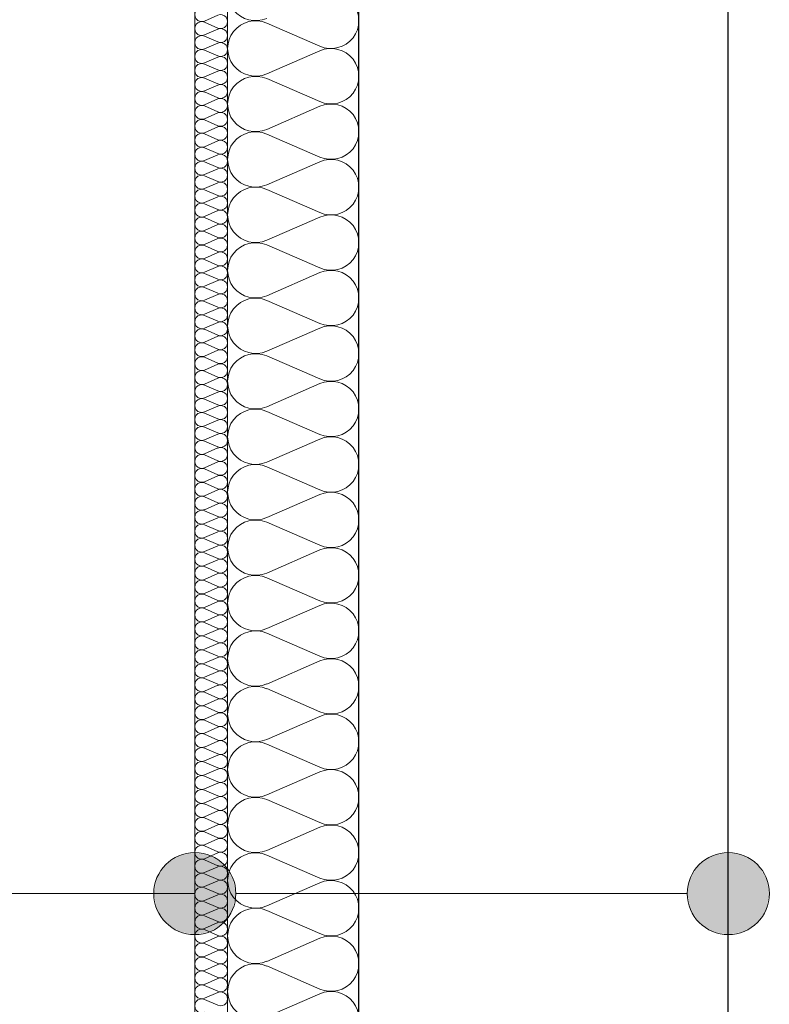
# Model space of a CAD drawing. Extents: x -438200 to -357500, y 15000 to 163871.
# Tile 45 of 148: x -430698 to -429785, y 80271 to 81470. Entities that reach past the tile are written whole.
import ezdxf

# ---------------------------------------------------------------- set-up
doc = ezdxf.new("R2010")
doc.units = 0
doc.header["$MEASUREMENT"] = 0
for name, color, linetype in [('#podkład', 252, 'Continuous'), ('Arch ocieplenie', 252, 'Continuous'), ('Arch opisy', 252, 'Continuous'), ('Inwent Izolacje', 252, 'Continuous')]:
    doc.layers.add(name, color=color, linetype=linetype)
for name, color, linetype, lineweight in [('Arch ocieplenie_Nr_Pióra__9', 252, 'Continuous', 13), ('Arch opisy_Nr_Pióra__21', 252, 'Continuous', 9), ('Arch wykończenie_Nr_Pióra__3', 252, 'Continuous', 18), ('Inwent Izolacje_Nr_Pióra__2', 252, 'Continuous', 13), ('INWENT.ŚCIANY_Nr_Pióra__1', 252, 'Continuous', 25), ('INWENT.ŚCIANY_Nr_Pióra__2', 252, 'Continuous', 13)]:
    doc.layers.add(name, color=color, linetype=linetype, lineweight=lineweight)

# ---------------------------------------------------------------- blocks, each defined once
blk = doc.blocks.new('Izolacja cieplna 14_200', base_point=(-430484.9, 72292.6))
at = {"layer": 'Arch ocieplenie_Nr_Pióra__9', "linetype": 'Continuous'}
for p, q in [((-430456.9, 71288.9), (-430473, 71281.8)), ((-430473, 71280.4), (-430456.9, 71273.3)), ((-430456.9, 71271.9), (-430473, 71264.8)), ((-430473, 71263.4), (-430456.9, 71256.3)), ((-430456.9, 71254.9), (-430473, 71247.8)), ((-430473, 71246.4), (-430456.9, 71239.3)), ((-430456.9, 71237.9), (-430473, 71230.8)), ((-430473, 71229.4), (-430456.9, 71222.3)), ((-430456.9, 71220.9), (-430473, 71213.8)), ((-430473, 71212.4), (-430456.9, 71205.3)), ((-430456.9, 71203.9), (-430473, 71196.8)), ((-430473, 71195.4), (-430456.9, 71188.3)), ((-430456.9, 71186.9), (-430473, 71179.8)), ((-430473, 71178.4), (-430456.9, 71171.3)), ((-430456.9, 71169.9), (-430473, 71162.8)), ((-430473, 71161.4), (-430456.9, 71154.3)), ((-430456.9, 71152.9), (-430473, 71145.8)), ((-430473, 71144.4), (-430456.9, 71137.3)), ((-430456.9, 71135.9), (-430473, 71128.8)), ((-430473, 71127.4), (-430456.9, 71120.3)), ((-430456.9, 71118.9), (-430473, 71111.8)), ((-430473, 71110.4), (-430456.9, 71103.3)), ((-430456.9, 71101.9), (-430473, 71094.8)), ((-430473, 71093.4), (-430456.9, 71086.3)), ((-430456.9, 71084.9), (-430473, 71077.8)), ((-430473, 71076.4), (-430456.9, 71069.3)), ((-430456.9, 71067.9), (-430473, 71060.8)), ((-430473, 71059.4), (-430456.9, 71052.3)), ((-430456.9, 71050.9), (-430473, 71043.8)), ((-430473, 71042.4), (-430456.9, 71035.3)), ((-430456.9, 71033.9), (-430473, 71026.8)), ((-430473, 71025.4), (-430456.9, 71018.3)), ((-430456.9, 71016.9), (-430473, 71009.8)), ((-430473, 71008.4), (-430456.9, 71001.3)), ((-430456.9, 70999.9), (-430473, 70992.8)), ((-430473, 70991.4), (-430456.9, 70984.3)), ((-430456.9, 70982.9), (-430473, 70975.8)), ((-430473, 70974.4), (-430456.9, 70967.3)), ((-430456.9, 70965.9), (-430473, 70958.8)), ((-430473, 70957.4), (-430456.9, 70950.3)), ((-430456.9, 70948.9), (-430473, 70941.8)), ((-430473, 70940.4), (-430456.9, 70933.3)), ((-430456.9, 70931.9), (-430473, 70924.8)), ((-430473, 70923.4), (-430456.9, 70916.3)), ((-430456.9, 70914.9), (-430473, 70907.8)), ((-430473, 70906.4), (-430456.9, 70899.3)), ((-430456.9, 70897.9), (-430473, 70890.8)), ((-430473, 70889.4), (-430456.9, 70882.3)), ((-430456.9, 70880.9), (-430473, 70873.8)), ((-430473, 70872.4), (-430456.9, 70865.3)), ((-430456.9, 70863.9), (-430473, 70856.8)), ((-430473, 70855.4), (-430456.9, 70848.3)), ((-430456.9, 70846.9), (-430473, 70839.8)), ((-430473, 70838.4), (-430456.9, 70831.3)), ((-430456.9, 70829.9), (-430473, 70822.8)), ((-430473, 70821.4), (-430456.9, 70814.3)), ((-430456.9, 70812.9), (-430473, 70805.8)), ((-430473, 70804.4), (-430456.9, 70797.3)), ((-430456.9, 70795.9), (-430473, 70788.8)), ((-430473, 70787.4), (-430456.9, 70780.3)), ((-430456.9, 70778.9), (-430473, 70771.8)), ((-430473, 70770.4), (-430456.9, 70763.3)), ((-430456.9, 70761.9), (-430473, 70754.8)), ((-430473, 70753.4), (-430456.9, 70746.3)), ((-430456.9, 70744.9), (-430473, 70737.8)), ((-430473, 70736.4), (-430456.9, 70729.3)), ((-430456.9, 70727.9), (-430473, 70720.8)), ((-430473, 70719.4), (-430456.9, 70712.3)), ((-430456.9, 70710.9), (-430473, 70703.8)), ((-430473, 70702.4), (-430456.9, 70695.3)), ((-430456.9, 70693.9), (-430473, 70686.8)), ((-430473, 70685.4), (-430456.9, 70678.3)), ((-430456.9, 70676.9), (-430473, 70669.8)), ((-430473, 70668.4), (-430456.9, 70661.3)), ((-430456.9, 70659.9), (-430473, 70652.8)), ((-430473, 70651.4), (-430456.9, 70644.3)), ((-430456.9, 70642.9), (-430473, 70635.8)), ((-430473, 70634.4), (-430456.9, 70627.3)), ((-430456.9, 70625.9), (-430473, 70618.8)), ((-430473, 70617.4), (-430456.9, 70610.3)), ((-430456.9, 70608.9), (-430473, 70601.8)), ((-430473, 70600.4), (-430456.9, 70593.3)), ((-430456.9, 70591.9), (-430473, 70584.8)), ((-430473, 70583.4), (-430456.9, 70576.3)), ((-430456.9, 70574.9), (-430473, 70567.8)), ((-430473, 70566.4), (-430456.9, 70559.3)), ((-430456.9, 70557.9), (-430473, 70550.8)), ((-430473, 70549.4), (-430456.9, 70542.3)), ((-430456.9, 70540.9), (-430473, 70533.8)), ((-430473, 70532.4), (-430456.9, 70525.3)), ((-430456.9, 70523.9), (-430473, 70516.8)), ((-430473, 70515.4), (-430456.9, 70508.3)), ((-430456.9, 70506.9), (-430473, 70499.8)), ((-430473, 70498.4), (-430456.9, 70491.3)), ((-430456.9, 70489.9), (-430473, 70482.8)), ((-430473, 70481.4), (-430456.9, 70474.3)), ((-430456.9, 70472.9), (-430473, 70465.8)), ((-430473, 70464.4), (-430456.9, 70457.3)), ((-430456.9, 70455.9), (-430473, 70448.8)), ((-430473, 70447.4), (-430456.9, 70440.3)), ((-430456.9, 70438.9), (-430473, 70431.8)), ((-430473, 70430.4), (-430456.9, 70423.3)), ((-430456.9, 70421.9), (-430473, 70414.8)), ((-430473, 70413.4), (-430456.9, 70406.3)), ((-430456.9, 70404.9), (-430473, 70397.8)), ((-430473, 70396.4), (-430456.9, 70389.3)), ((-430456.9, 70387.9), (-430473, 70380.8)), ((-430473, 70379.4), (-430456.9, 70372.3)), ((-430456.9, 70370.9), (-430473, 70363.8)), ((-430473, 70362.4), (-430456.9, 70355.3)), ((-430456.9, 70353.9), (-430473, 70346.8)), ((-430473, 70345.4), (-430456.9, 70338.3)), ((-430456.9, 70336.9), (-430473, 70329.8)), ((-430473, 70328.4), (-430456.9, 70321.3)), ((-430456.9, 70319.9), (-430473, 70312.8)), ((-430473, 70311.4), (-430456.9, 70304.3)), ((-430456.9, 70302.9), (-430473, 70295.8)), ((-430473, 70294.4), (-430456.9, 70287.3)), ((-430456.9, 70285.9), (-430473, 70278.8)), ((-430473, 70277.4), (-430456.9, 70270.3)), ((-430456.9, 70268.9), (-430473, 70261.8)), ((-430473, 70260.4), (-430456.9, 70253.3)), ((-430456.9, 70251.9), (-430473, 70244.8)), ((-430473, 70243.4), (-430456.9, 70236.3)), ((-430456.9, 70234.9), (-430473, 70227.8)), ((-430473, 70226.4), (-430456.9, 70219.3)), ((-430456.9, 70217.9), (-430473, 70210.8)), ((-430473, 70209.4), (-430456.9, 70202.3)), ((-430456.9, 70200.9), (-430473, 70193.8)), ((-430473, 70192.4), (-430456.9, 70185.3)), ((-430456.9, 70183.9), (-430473, 70176.8)), ((-430473, 70175.4), (-430456.9, 70168.3)), ((-430456.9, 70166.9), (-430473, 70159.8)), ((-430473, 70158.4), (-430456.9, 70151.3)), ((-430456.9, 70149.9), (-430473, 70142.8)), ((-430473, 70141.4), (-430456.9, 70134.3)), ((-430456.9, 70132.9), (-430473, 70125.8)), ((-430473, 70124.4), (-430456.9, 70117.3)), ((-430456.9, 70115.9), (-430473, 70108.8)), ((-430473, 70107.4), (-430456.9, 70100.3)), ((-430456.9, 70098.9), (-430473, 70091.8)), ((-430473, 70090.4), (-430456.9, 70083.3))]:
    blk.add_line(p, q, dxfattribs=at)
for centre, start_param, end_param in [((-430476.4, 71289.6), 1.158004, 5.125183), ((-430453.5, 71281.1), 4.299595, 8.266775), ((-430476.4, 71272.6), 1.158004, 5.125183), ((-430453.5, 71264.1), 4.299595, 8.266775), ((-430476.4, 71255.6), 1.158004, 5.125183), ((-430453.5, 71247.1), 4.299595, 8.266775), ((-430476.4, 71238.6), 1.158004, 5.125183), ((-430476.4, 71221.6), 1.158004, 5.125183), ((-430453.5, 71230.1), 4.299595, 8.266775), ((-430453.5, 71213.1), 4.299595, 8.266775), ((-430476.4, 71204.6), 1.158004, 5.125183), ((-430476.4, 71187.6), 1.158004, 5.125183), ((-430453.5, 71196.1), 4.299595, 8.266775), ((-430453.5, 71179.1), 4.299595, 8.266775), ((-430476.4, 71170.6), 1.158004, 5.125183), ((-430453.5, 71162.1), 4.299595, 8.266775), ((-430476.4, 71153.6), 1.158004, 5.125183), ((-430453.5, 71145.1), 4.299595, 8.266775), ((-430476.4, 71136.6), 1.158004, 5.125183), ((-430453.5, 71128.1), 4.299595, 8.266775), ((-430476.4, 71119.6), 1.158004, 5.125183), ((-430476.4, 71102.6), 1.158004, 5.125183), ((-430453.5, 71111.1), 4.299595, 8.266775), ((-430453.5, 71094.1), 4.299595, 8.266775), ((-430476.4, 71085.6), 1.158004, 5.125183), ((-430453.5, 71077.1), 4.299595, 8.266775), ((-430476.4, 71068.6), 1.158004, 5.125183), ((-430453.5, 71060.1), 4.299595, 8.266775), ((-430476.4, 71051.6), 1.158004, 5.125183), ((-430453.5, 71043.1), 4.299595, 8.266775), ((-430476.4, 71034.6), 1.158004, 5.125183), ((-430476.4, 71017.6), 1.158004, 5.125183), ((-430453.5, 71026.1), 4.299595, 8.266775), ((-430453.5, 71009.1), 4.299595, 8.266775), ((-430476.4, 71000.6), 1.158004, 5.125183), ((-430476.4, 70983.6), 1.158004, 5.125183), ((-430453.5, 70992.1), 4.299595, 8.266775), ((-430453.5, 70975.1), 4.299595, 8.266775), ((-430476.4, 70966.6), 1.158004, 5.125183), ((-430453.5, 70958.1), 4.299595, 8.266775), ((-430476.4, 70949.6), 1.158004, 5.125183), ((-430453.5, 70941.1), 4.299595, 8.266775), ((-430476.4, 70932.6), 1.158004, 5.125183), ((-430453.5, 70924.1), 4.299595, 8.266775), ((-430476.4, 70915.6), 1.158004, 5.125183), ((-430476.4, 70898.6), 1.158004, 5.125183), ((-430453.5, 70907.1), 4.299595, 8.266775), ((-430453.5, 70890.1), 4.299595, 8.266775), ((-430476.4, 70881.6), 1.158004, 5.125183), ((-430453.5, 70873.1), 4.299595, 8.266775), ((-430476.4, 70864.6), 1.158004, 5.125183), ((-430453.5, 70856.1), 4.299595, 8.266775), ((-430476.4, 70847.6), 1.158004, 5.125183), ((-430453.5, 70839.1), 4.299595, 8.266775), ((-430476.4, 70830.6), 1.158004, 5.125183), ((-430476.4, 70813.6), 1.158004, 5.125183), ((-430453.5, 70822.1), 4.299595, 8.266775), ((-430453.5, 70805.1), 4.299595, 8.266775), ((-430476.4, 70796.6), 1.158004, 5.125183), ((-430476.4, 70779.6), 1.158004, 5.125183), ((-430453.5, 70788.1), 4.299595, 8.266775), ((-430453.5, 70771.1), 4.299595, 8.266775), ((-430476.4, 70762.6), 1.158004, 5.125183), ((-430453.5, 70754.1), 4.299595, 8.266775), ((-430476.4, 70745.6), 1.158004, 5.125183), ((-430453.5, 70737.1), 4.299595, 8.266775), ((-430476.4, 70728.6), 1.158004, 5.125183), ((-430453.5, 70720.1), 4.299595, 8.266775), ((-430476.4, 70711.6), 1.158004, 5.125183), ((-430476.4, 70694.6), 1.158004, 5.125183), ((-430453.5, 70703.1), 4.299595, 8.266775), ((-430453.5, 70686.1), 4.299595, 8.266775), ((-430476.4, 70677.6), 1.158004, 5.125183), ((-430476.4, 70660.6), 1.158004, 5.125183), ((-430453.5, 70669.1), 4.299595, 8.266775), ((-430453.5, 70652.1), 4.299595, 8.266775), ((-430476.4, 70643.6), 1.158004, 5.125183), ((-430453.5, 70635.1), 4.299595, 8.266775), ((-430476.4, 70626.6), 1.158004, 5.125183), ((-430476.4, 70609.6), 1.158004, 5.125183), ((-430453.5, 70618.1), 4.299595, 8.266775), ((-430453.5, 70601.1), 4.299595, 8.266775), ((-430476.4, 70592.6), 1.158004, 5.125183), ((-430476.4, 70575.6), 1.158004, 5.125183), ((-430453.5, 70584.1), 4.299595, 8.266775), ((-430453.5, 70567.1), 4.299595, 8.266775), ((-430476.4, 70558.6), 1.158004, 5.125183), ((-430453.5, 70550.1), 4.299595, 8.266775), ((-430476.4, 70541.6), 1.158004, 5.125183), ((-430453.5, 70533.1), 4.299595, 8.266775), ((-430476.4, 70524.6), 1.158004, 5.125183), ((-430453.5, 70516.1), 4.299595, 8.266775), ((-430476.4, 70507.6), 1.158004, 5.125183), ((-430476.4, 70490.6), 1.158004, 5.125183), ((-430453.5, 70499.1), 4.299595, 8.266775), ((-430453.5, 70482.1), 4.299595, 8.266775), ((-430476.4, 70473.6), 1.158004, 5.125183), ((-430476.4, 70456.6), 1.158004, 5.125183), ((-430453.5, 70465.1), 4.299595, 8.266775), ((-430453.5, 70448.1), 4.299595, 8.266775), ((-430476.4, 70439.6), 1.158004, 5.125183), ((-430453.5, 70431.1), 4.299595, 8.266775), ((-430476.4, 70422.6), 1.158004, 5.125183), ((-430476.4, 70405.6), 1.158004, 5.125183), ((-430453.5, 70414.1), 4.299595, 8.266775), ((-430453.5, 70397.1), 4.299595, 8.266775), ((-430476.4, 70388.6), 1.158004, 5.125183), ((-430476.4, 70371.6), 1.158004, 5.125183), ((-430453.5, 70380.1), 4.299595, 8.266775), ((-430453.5, 70363.1), 4.299595, 8.266775), ((-430476.4, 70354.6), 1.158004, 5.125183), ((-430453.5, 70346.1), 4.299595, 8.266775), ((-430476.4, 70337.6), 1.158004, 5.125183), ((-430453.5, 70329.1), 4.299595, 8.266775), ((-430476.4, 70320.6), 1.158004, 5.125183), ((-430453.5, 70312.1), 4.299595, 8.266775), ((-430476.4, 70303.6), 1.158004, 5.125183), ((-430476.4, 70286.6), 1.158004, 5.125183), ((-430453.5, 70295.1), 4.299595, 8.266775), ((-430453.5, 70278.1), 4.299595, 8.266775), ((-430476.4, 70269.6), 1.158004, 5.125183), ((-430476.4, 70252.6), 1.158004, 5.125183), ((-430453.5, 70261.1), 4.299595, 8.266775), ((-430453.5, 70244.1), 4.299595, 8.266775), ((-430476.4, 70235.6), 1.158004, 5.125183), ((-430453.5, 70227.1), 4.299595, 8.266775), ((-430476.4, 70218.6), 1.158004, 5.125183), ((-430453.5, 70210.1), 4.299595, 8.266775), ((-430476.4, 70201.6), 1.158004, 5.125183), ((-430453.5, 70193.1), 4.299595, 8.266775), ((-430476.4, 70184.6), 1.158004, 5.125183), ((-430476.4, 70167.6), 1.158004, 5.125183), ((-430453.5, 70176.1), 4.299595, 8.266775), ((-430453.5, 70159.1), 4.299595, 8.266775), ((-430476.4, 70150.6), 1.158004, 5.125183), ((-430453.5, 70142.1), 4.299595, 8.266775), ((-430476.4, 70133.6), 1.158004, 5.125183), ((-430453.5, 70125.1), 4.299595, 8.266775), ((-430476.4, 70116.6), 1.158004, 5.125183), ((-430453.5, 70108.1), 4.299595, 8.266775), ((-430476.4, 70099.6), 1.158004, 5.125183), ((-430476.4, 70082.6), 1.158004, 5.125183), ((-430453.5, 70091.1), 4.299595, 8.266775)]:
    blk.add_ellipse(centre, major_axis=(8.51, 0), ratio=0.999163, start_param=start_param, end_param=end_param, dxfattribs=at)
blk = doc.blocks.new('Izolacja cieplna 14_323', base_point=(-430284.9, 67702.6))
at = {"layer": 'Inwent Izolacje_Nr_Pióra__2', "linetype": 'Continuous'}
for p, q in [((-430332.6, 71251.2), (-430397.3, 71279.3)), ((-430397.3, 71217.4), (-430332.6, 71245.5)), ((-430332.6, 71183.7), (-430397.3, 71211.8)), ((-430397.3, 71149.9), (-430332.6, 71178)), ((-430332.6, 71116.1), (-430397.3, 71144.2)), ((-430397.3, 71082.4), (-430332.6, 71110.5)), ((-430332.6, 71048.6), (-430397.3, 71076.7)), ((-430397.3, 71014.8), (-430332.6, 71042.9)), ((-430332.6, 70981.1), (-430397.3, 71009.2)), ((-430397.3, 70947.3), (-430332.6, 70975.4)), ((-430332.6, 70913.5), (-430397.3, 70941.6)), ((-430397.3, 70879.8), (-430332.6, 70907.9)), ((-430332.6, 70846), (-430397.3, 70874.1)), ((-430397.3, 70812.2), (-430332.6, 70840.3)), ((-430332.6, 70778.4), (-430397.3, 70806.5)), ((-430397.3, 70744.7), (-430332.6, 70772.8)), ((-430332.6, 70710.9), (-430397.3, 70739)), ((-430397.3, 70677.1), (-430332.6, 70705.2)), ((-430332.6, 70643.4), (-430397.3, 70671.5)), ((-430397.3, 70609.6), (-430332.6, 70637.7)), ((-430332.6, 70575.8), (-430397.3, 70603.9)), ((-430397.3, 70542.1), (-430332.6, 70570.2)), ((-430332.6, 70508.3), (-430397.3, 70536.4)), ((-430397.3, 70474.5), (-430332.6, 70502.6)), ((-430332.6, 70440.8), (-430397.3, 70468.9)), ((-430397.3, 70407), (-430332.6, 70435.1)), ((-430332.6, 70373.2), (-430397.3, 70401.3)), ((-430397.3, 70339.4), (-430332.6, 70367.5)), ((-430332.6, 70305.7), (-430397.3, 70333.8)), ((-430397.3, 70271.9), (-430332.6, 70300)), ((-430332.6, 70238.1), (-430397.3, 70266.2)), ((-430397.3, 70204.4), (-430332.6, 70232.5)), ((-430332.6, 70170.6), (-430397.3, 70198.7)), ((-430397.3, 70136.8), (-430332.6, 70164.9)), ((-430332.6, 70103.1), (-430397.3, 70131.2)), ((-430397.3, 70069.3), (-430332.6, 70097.4))]:
    blk.add_line(p, q, dxfattribs=at)
for centre, start_param, end_param in [((-430410.9, 71315.9), 4.299595, 8.266775), ((-430319, 71282.1), 1.158004, 5.125183), ((-430410.9, 71248.4), 4.299595, 8.266775), ((-430319, 71214.6), 1.158004, 5.125183), ((-430410.9, 71180.8), 4.299595, 8.266775), ((-430319, 71147.1), 1.158004, 5.125183), ((-430410.9, 71113.3), 4.299595, 8.266775), ((-430319, 71079.5), 1.158004, 5.125183), ((-430410.9, 71045.8), 4.299595, 8.266775), ((-430319, 71012), 1.158004, 5.125183), ((-430410.9, 70978.2), 4.299595, 8.266775), ((-430319, 70944.5), 1.158004, 5.125183), ((-430410.9, 70910.7), 4.299595, 8.266775), ((-430319, 70876.9), 1.158004, 5.125183), ((-430410.9, 70843.1), 4.299595, 8.266775), ((-430319, 70809.4), 1.158004, 5.125183), ((-430410.9, 70775.6), 4.299595, 8.266775), ((-430319, 70741.8), 1.158004, 5.125183), ((-430410.9, 70708.1), 4.299595, 8.266775), ((-430319, 70674.3), 1.158004, 5.125183), ((-430410.9, 70640.5), 4.299595, 8.266775), ((-430319, 70606.8), 1.158004, 5.125183), ((-430410.9, 70573), 4.299595, 8.266775), ((-430319, 70539.2), 1.158004, 5.125183), ((-430410.9, 70505.5), 4.299595, 8.266775), ((-430319, 70471.7), 1.158004, 5.125183), ((-430410.9, 70437.9), 4.299595, 8.266775), ((-430319, 70404.1), 1.158004, 5.125183), ((-430410.9, 70370.4), 4.299595, 8.266775), ((-430319, 70336.6), 1.158004, 5.125183), ((-430410.9, 70302.8), 4.299595, 8.266775), ((-430319, 70269.1), 1.158004, 5.125183), ((-430410.9, 70235.3), 4.299595, 8.266775), ((-430319, 70201.5), 1.158004, 5.125183), ((-430410.9, 70167.8), 4.299595, 8.266775), ((-430319, 70134), 1.158004, 5.125183), ((-430410.9, 70100.2), 4.299595, 8.266775), ((-430319, 70066.5), 1.158004, 5.125183)]:
    blk.add_ellipse(centre, major_axis=(-34, 0), ratio=0.992381, start_param=start_param, end_param=end_param, dxfattribs=at)
blk = doc.blocks.new('Linia_150', base_point=(-430484.9, 70219.3))
at = {"layer": 'Arch opisy_Nr_Pióra__21', "linetype": 'Continuous'}
blk.add_line((-430484.9, 70219.3), (-432564.7, 70219.3), dxfattribs=at)
blk = doc.blocks.new('Linia_151', base_point=(-429834.9, 70219.3))
at = {"layer": 'Arch opisy_Nr_Pióra__21', "linetype": 'Continuous'}
for points in [[(-430434.9, 70219.3), (-430438.8, 70238.4), (-430449.6, 70254.6), (-430465.8, 70265.5), (-430484.9, 70269.3), (-430504.1, 70265.5), (-430520.3, 70254.6), (-430531.1, 70238.4), (-430534.9, 70219.3), (-430531.1, 70200.2), (-430520.3, 70183.9), (-430504.1, 70173.1), (-430484.9, 70169.3), (-430465.8, 70173.1), (-430449.6, 70183.9), (-430438.8, 70200.2)], [(-429784.9, 70219.3), (-429788.8, 70238.4), (-429799.6, 70254.6), (-429815.8, 70265.5), (-429834.9, 70269.3), (-429854.1, 70265.5), (-429870.3, 70254.6), (-429881.1, 70238.4), (-429884.9, 70219.3), (-429881.1, 70200.2), (-429870.3, 70183.9), (-429854.1, 70173.1), (-429834.9, 70169.3), (-429815.8, 70173.1), (-429799.6, 70183.9), (-429788.8, 70200.2)]]:
    blk.add_hatch(color=256, dxfattribs=at).paths.add_polyline_path(points, flags=0)
blk.add_line((-429884.9, 70219.3), (-430434.9, 70219.3), dxfattribs=at)
for centre in [(-430484.9, 70219.3), (-429834.9, 70219.3)]:
    blk.add_circle(centre, 50, dxfattribs=at)
blk = doc.blocks.new('piętro')
at = {"layer": 'Arch wykończenie_Nr_Pióra__3', "color": 252, "linetype": 'Continuous'}
blk.add_line((-430484.9, 60054.3), (-430484.9, 64644.3), dxfattribs=at)
at = {"layer": 'INWENT.ŚCIANY_Nr_Pióra__1', "color": 252, "linetype": 'Continuous'}
for p, q in [((-430284.9, 60094.3), (-430284.9, 64444.3)), ((-429834.9, 60384.3), (-429834.9, 64014.3))]:
    blk.add_line(p, q, dxfattribs=at)
at = {"layer": 'INWENT.ŚCIANY_Nr_Pióra__2', "color": 252, "linetype": 'Continuous'}
blk.add_line((-430444.9, 60054.3), (-430444.9, 64604.3), dxfattribs=at)
at = {"layer": 'Arch ocieplenie', "color": 252, "linetype": 'Continuous', "lineweight": 13}
blk.add_blockref('Izolacja cieplna 14_200', (-430484.9, 64644.3), dxfattribs=at)
at = {"layer": 'Arch opisy', "color": 252, "linetype": 'Continuous'}
for name, p in [('Linia_150', (-430484.9, 62571)), ('Linia_151', (-429834.9, 62571))]:
    blk.add_blockref(name, p, dxfattribs=at)
at = {"layer": 'Inwent Izolacje', "color": 252, "linetype": 'Continuous', "lineweight": 13}
blk.add_blockref('Izolacja cieplna 14_323', (-430284.9, 60054.3), dxfattribs=at)

msp = doc.modelspace()

# ---------------------------------------------------------------- block references
at = {"layer": '#podkład', "color": 3, "lineweight": 50}
msp.add_blockref('piętro', (0, 17835.1), dxfattribs=at)

doc.saveas('drawing.dxf')
